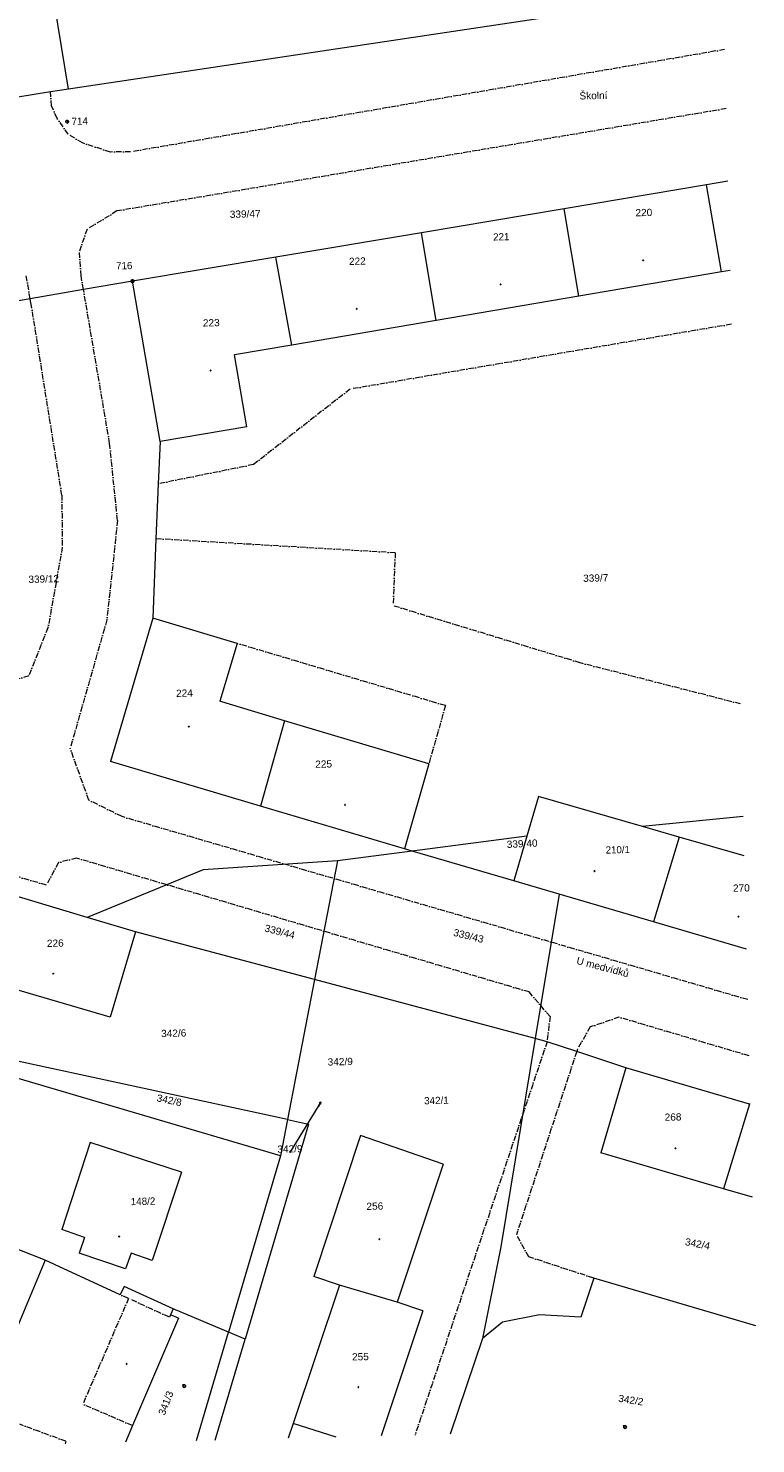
# Model space of a CAD drawing. Header units: millimetres. Extents: x -211955 to 157391, y -241491 to 94551.
# Tile 6 of 18: x 76630 to 157391, y -234612 to -77518. Entities that reach past the tile are written whole.
import ezdxf

# ---------------------------------------------------------------- set-up
doc = ezdxf.new("R2010")
doc.units = ezdxf.units.MM
doc.linetypes.add('Cerchovana_1', pattern=[1000, 600, -200, 0, -200])
doc.layers.add('XR$6$KATASTR_1', color=7, linetype='Continuous', lineweight=25)
doc.styles.add('ARIAL', font='ARIAL.TTF')

# ---------------------------------------------------------------- blocks, each defined once
blk = doc.blocks.new('1$0100')
at = {"layer": 'XR$6$KATASTR_1', "color": 7, "lineweight": 25}
blk.add_line((-50, 0), (50, 0), dxfattribs=at)
blk.add_lwpolyline([(190, 720), (530, 530), (720, 190), (720, -200), (530, -540), (190, -730), (-200, -730), (-540, -540), (-730, -200), (-730, 190), (-540, 530), (-200, 720), (190, 720)], close=True, dxfattribs=at)
blk = doc.blocks.new('3$0400')
at = {"layer": 'XR$6$KATASTR_1', "color": 7, "lineweight": 25}
blk.add_lwpolyline([(0, 0), (-380, 100), (-650, 370), (-750, 740), (-650, 1110), (-380, 1380), (-10, 1480), (360, 1380), (630, 1110), (730, 730), (630, 350), (360, 80), (-20, -20), (980, -20)], dxfattribs=at)
blk = doc.blocks.new('9$5010')
at = {"layer": 'XR$6$KATASTR_1', "color": 7, "lineweight": 25}
blk.add_line((0, 3000), (0, 0), dxfattribs=at)
blk.add_lwpolyline([(-500, 2000), (0, 3000), (500, 2000)], dxfattribs=at)
blk = doc.blocks.new('4$0200')
at = {"layer": 'XR$6$KATASTR_1', "color": 7, "lineweight": 25}
blk.add_lwpolyline([(90, 150), (180, 0), (90, -150), (-90, -150), (-180, 0), (-90, 150), (90, 150)], close=True, dxfattribs=at)
blk = doc.blocks.new('$280')
at = {"layer": 'XR$6$KATASTR_1', "color": 7, "lineweight": 25}
blk.add_lwpolyline([(0, 170), (100, 150), (150, 60), (170, 0), (150, -90), (70, -160), (0, -170), (-90, -140), (-150, -80), (-170, 0), (-150, 90), (-70, 160), (0, 170)], close=True, dxfattribs=at)

msp = doc.modelspace()

# ---------------------------------------------------------------- linework, layer by layer
at = {"layer": 'XR$6$KATASTR_1', "color": 126, "linetype": 'Continuous', "lineweight": 13}
for p, q in [((153786.089, -73367.095), (81089.988, -84278.562)), ((81089.988, -84278.562), (79539.303, -74813.48)), ((79106.9, -84586.889), (73178.12, -85531.378)), ((81089.988, -84278.562), (79106.9, -84586.889)), ((151919.269, -94898.873), (136118.933, -97543.979)), ((151919.269, -94898.873), (136118.933, -97543.979)), ((154300.292, -94500.84), (151919.269, -94898.873)), ((154300.292, -94500.84), (151919.269, -94898.873)), ((153594.539, -104550.98), (151919.269, -94898.873)), ((153594.539, -104550.98), (151919.269, -94898.873)), ((153594.539, -104550.98), (151919.269, -94898.873)), ((136118.933, -97543.979), (120288.849, -100199.811)), ((136118.933, -97543.979), (120288.849, -100199.811)), ((137755.675, -107257.041), (136118.933, -97543.979)), ((137755.675, -107257.041), (136118.933, -97543.979)), ((137755.675, -107257.041), (136118.933, -97543.979)), ((120288.849, -100199.811), (104120.082, -102913.898)), ((120288.849, -100199.811), (104120.082, -102913.898)), ((121916.567, -109953.104), (120288.849, -100199.811)), ((121916.567, -109953.104), (120288.849, -100199.811)), ((121916.567, -109953.104), (120288.849, -100199.811)), ((104120.082, -102913.898), (88190.514, -105592.156)), ((104120.082, -102913.898), (88190.514, -105592.156)), ((105898.242, -112683.537), (104120.082, -102913.898)), ((105898.242, -112683.537), (104120.082, -102913.898)), ((105898.242, -112683.537), (104120.082, -102913.898)), ((153594.539, -104550.98), (137755.675, -107257.041)), ((153594.539, -104550.98), (137755.675, -107257.041)), ((154540.853, -104387.914), (153594.539, -104550.98)), ((154540.853, -104387.914), (153594.539, -104550.98)), ((82761.585, -106524.484), (76844.504, -107538.709)), ((88190.514, -105592.156), (82761.585, -106524.484)), ((91253.914, -123372.904), (88190.514, -105592.156)), ((91253.914, -123372.904), (88190.514, -105592.156)), ((76844.504, -107538.709), (71993.458, -108376.953)), ((137755.675, -107257.041), (121916.567, -109953.104)), ((137755.675, -107257.041), (121916.567, -109953.104)), ((121916.567, -109953.104), (105898.242, -112683.537)), ((121916.567, -109953.104), (105898.242, -112683.537)), ((105898.242, -112683.537), (99522.756, -113768.934)), ((105898.242, -112683.537), (99522.756, -113768.934)), ((100897.24, -121747.862), (99522.756, -113768.934)), ((100897.24, -121747.862), (99522.756, -113768.934)), ((100897.24, -121747.862), (91253.914, -123372.904)), ((100897.24, -121747.862), (91253.914, -123372.904)), ((91253.914, -123372.904), (91058.084, -128069.057)), ((91058.084, -128069.057), (90806.333, -134166.984)), ((90806.333, -134166.984), (90441.04, -142998.482)), ((90441.04, -142998.482), (85765.879, -158876.898)), ((90441.04, -142998.482), (85765.879, -158876.898)), ((99801.506, -145781.625), (90441.04, -142998.482)), ((99801.506, -145781.625), (90441.04, -142998.482)), ((99801.506, -145781.625), (97877.306, -152210.33)), ((99801.506, -145781.625), (97877.306, -152210.33)), ((98129.178, -152284.226), (97877.306, -152210.33)), ((98129.178, -152284.226), (97877.306, -152210.33)), ((105091.862, -154365.483), (98129.178, -152284.226)), ((105091.862, -154365.483), (98129.178, -152284.226)), ((105091.862, -154365.483), (102392.102, -163863.962)), ((105091.862, -154365.483), (102392.102, -163863.962)), ((105091.862, -154365.483), (102392.102, -163863.962)), ((121102.914, -159147.45), (105091.862, -154365.483)), ((121102.914, -159147.45), (105091.862, -154365.483)), ((102392.102, -163863.962), (85765.879, -158876.898)), ((102392.102, -163863.962), (85765.879, -158876.898)), ((121102.914, -159147.45), (118392.184, -168606.184)), ((121102.914, -159147.45), (118392.184, -168606.184)), ((133284.443, -162762.22), (131981.885, -167195.214)), ((133284.443, -162762.22), (131981.885, -167195.214)), ((144829.104, -166102.399), (133284.443, -162762.22)), ((144829.104, -166102.399), (133284.443, -162762.22)), ((118392.184, -168606.184), (102392.102, -163863.962)), ((118392.184, -168606.184), (102392.102, -163863.962)), ((156015.842, -165009.973), (144829.104, -166102.399)), ((148909.04, -167283.509), (144829.104, -166102.399)), ((148909.04, -167283.509), (144829.104, -166102.399)), ((131981.885, -167195.214), (119258.497, -168855.185)), ((131981.885, -167195.214), (130521.781, -172142.193)), ((131981.885, -167195.214), (130521.781, -172142.193)), ((148909.04, -167283.509), (146046.895, -176685.909)), ((148909.04, -167283.509), (146046.895, -176685.909)), ((148909.04, -167283.509), (146046.895, -176685.909)), ((156122.137, -169378.68), (148909.04, -167283.509)), ((156122.137, -169378.68), (148909.04, -167283.509)), ((119258.497, -168855.185), (110972.36, -169937.055)), ((119258.497, -168855.185), (118392.184, -168606.184)), ((130521.781, -172142.193), (119258.497, -168855.185)), ((110972.36, -169937.055), (108401.856, -183103.475)), ((135579.214, -173619.615), (130521.781, -172142.193)), ((135579.214, -173619.615), (130521.781, -172142.193)), ((83166.599, -176205.249), (72989.319, -173151.894)), ((83166.599, -176205.249), (72989.319, -173151.894)), ((135579.214, -173619.615), (132918.323, -189649.08)), ((146046.895, -176685.909), (135579.214, -173619.615)), ((146046.895, -176685.909), (135579.214, -173619.615)), ((88547.343, -177814.845), (83166.599, -176205.249)), ((88547.343, -177814.845), (83166.599, -176205.249)), ((156373.644, -179715.621), (146046.895, -176685.909)), ((156373.644, -179715.621), (146046.895, -176685.909)), ((88547.343, -177814.845), (85716.161, -187256.503)), ((88547.343, -177814.845), (85716.161, -187256.503)), ((108401.856, -183103.475), (88547.343, -177814.845)), ((85716.161, -187256.503), (70141.306, -182724.001)), ((85716.161, -187256.503), (70141.306, -182724.001)), ((108401.856, -183103.475), (105418.894, -198640.628)), ((132918.323, -189649.08), (108401.856, -183103.475)), ((105418.894, -198640.628), (63867.639, -189638.645)), ((132918.323, -189649.08), (129079.07, -212749.299)), ((134227.181, -189997.347), (132918.323, -189649.08)), ((137514.675, -191087.705), (134227.181, -189997.347)), ((104636.936, -202680.844), (63530.61, -190587.124)), ((142960.022, -192885.786), (137514.675, -191087.705)), ((142960.022, -192885.786), (140179.313, -202346.223)), ((142960.022, -192885.786), (140179.313, -202346.223)), ((156712.035, -196912.478), (142960.022, -192885.786)), ((156712.035, -196912.478), (142960.022, -192885.786)), ((105687.623, -202285.17), (108795.292, -197218.081)), ((156712.035, -196912.478), (153830.382, -206335.358)), ((156712.035, -196912.478), (153830.382, -206335.358)), ((156712.035, -196912.478), (153830.382, -206335.358)), ((156792.741, -196940.523), (156712.035, -196912.478)), ((156792.741, -196940.523), (156712.035, -196912.478)), ((105418.894, -198640.628), (104636.936, -202680.844)), ((113513.944, -200394.245), (108313.342, -216055.377)), ((113513.944, -200394.245), (108313.342, -216055.377)), ((122694.682, -203601.885), (113513.944, -200394.245)), ((122694.682, -203601.885), (113513.944, -200394.245)), ((83494.045, -201174.671), (80338.555, -210854.288)), ((83494.045, -201174.671), (80338.555, -210854.288)), ((93647.415, -204478.681), (83494.045, -201174.671)), ((93647.415, -204478.681), (83494.045, -201174.671)), ((153830.382, -206335.358), (140179.313, -202346.223)), ((153830.382, -206335.358), (140179.313, -202346.223)), ((104636.936, -202680.844), (98850.668, -222227.37)), ((122694.682, -203601.885), (117575.54, -218910.931)), ((122694.682, -203601.885), (117575.54, -218910.931)), ((93647.415, -204478.681), (90384.877, -214280.939)), ((93647.415, -204478.681), (90384.877, -214280.939)), ((78490.854, -214260.239), (58069.599, -206234.585)), ((157044.005, -207267.467), (153830.382, -206335.358)), ((157044.005, -207267.467), (153830.382, -206335.358)), ((82880.431, -211722.718), (80338.555, -210854.288)), ((82880.431, -211722.718), (80338.555, -210854.288)), ((82880.431, -211722.718), (82282.7, -213467.773)), ((82880.431, -211722.718), (82282.7, -213467.773)), ((87436.917, -215222.923), (82282.7, -213467.773)), ((87436.917, -215222.923), (82282.7, -213467.773)), ((88034.648, -213477.867), (87436.917, -215222.923)), ((88034.648, -213477.867), (87436.917, -215222.923)), ((90384.877, -214280.939), (88034.648, -213477.867)), ((90384.877, -214280.939), (88034.648, -213477.867)), ((129079.07, -212749.299), (127045.9, -222921.763)), ((78490.854, -214260.239), (73699.644, -225780.187)), ((79532.711, -214735.038), (78490.854, -214260.239)), ((86846.192, -218078.136), (79532.711, -214735.038)), ((111197.549, -217015.506), (108313.342, -216055.377)), ((111197.549, -217015.506), (108313.342, -216055.377)), ((139406.767, -216229.121), (137962.061, -220575.548)), ((157390.618, -221513.251), (139406.767, -216229.121)), ((87264.17, -217167.7), (86846.192, -218078.136)), ((92726.3, -219655.577), (87264.17, -217167.7)), ((111197.549, -217015.506), (106039.879, -232385.507)), ((111197.549, -217015.506), (106039.879, -232385.507)), ((117575.54, -218910.931), (111197.549, -217015.506)), ((117575.54, -218910.931), (111197.549, -217015.506)), ((117575.54, -218910.931), (111197.549, -217015.506)), ((92726.3, -219655.577), (92431.716, -220292.931)), ((98850.668, -222227.37), (92726.3, -219655.577)), ((120449.75, -219871.304), (115806.161, -233758.362)), ((120449.75, -219871.304), (115806.161, -233758.362)), ((120449.75, -219871.304), (117575.54, -218910.931)), ((120449.75, -219871.304), (117575.54, -218910.931)), ((93291.437, -220682.134), (88199.806, -232599.507)), ((93291.437, -220682.134), (92431.716, -220292.931)), ((129292.656, -221116.58), (127045.9, -222921.763)), ((133374.173, -220307.063), (129292.656, -221116.58)), ((137962.061, -220575.548), (133374.173, -220307.063)), ((95302.229, -234257.241), (98850.668, -222227.37)), ((97391.611, -234206.404), (100690.075, -223002.859)), ((100690.075, -223002.859), (98850.668, -222227.37)), ((127045.9, -222921.763), (123453.898, -233572.285)), ((106039.879, -232385.507), (105499.211, -234009.139)), ((106039.879, -232385.507), (105499.211, -234009.139)), ((110797.643, -233880.223), (106039.879, -232385.507)), ((110797.643, -233880.223), (106039.879, -232385.507)), ((110797.643, -233880.223), (106039.879, -232385.507)), ((88199.806, -232599.507), (87404.566, -234449.398))]:
    msp.add_line(p, q, dxfattribs=at)
at = {"layer": 'XR$6$KATASTR_1', "color": 126, "linetype": 'Cerchovana_1', "lineweight": 13}
for p, q in [((153944.193, -79865.172), (87991.181, -91232.756)), ((79194.101, -86115.22), (79106.9, -84586.889)), ((79838.46, -87519.962), (79194.101, -86115.22)), ((81071.647, -89280.488), (79838.46, -87519.962)), ((154103.999, -86433.228), (86460.272, -97791.934)), ((82645.513, -90242.49), (81071.647, -89280.488)), ((85750.871, -91247.253), (82645.513, -90242.49)), ((87991.181, -91232.756), (85750.871, -91247.253)), ((86460.272, -97791.934), (83158.451, -99812.845)), ((83158.451, -99812.845), (82297.586, -102254.507)), ((82493.952, -104980.537), (82297.586, -102254.507)), ((76844.504, -107538.709), (76391.621, -104958.962)), ((82761.585, -106524.484), (82493.952, -104980.537)), ((85657.76, -123599.09), (82761.585, -106524.484)), ((76959.799, -108166.09), (76844.504, -107538.709)), ((80355.582, -129329.754), (76959.799, -108166.09)), ((154686.065, -110356.148), (112348.96, -117568.077)), ((112348.96, -117568.077), (101619.459, -125941.535)), ((86536.259, -132160.255), (85657.76, -123599.09)), ((101619.459, -125941.535), (91058.084, -128069.057)), ((80355.582, -129329.754), (80405.956, -135100.236)), ((86536.259, -132160.255), (85353.762, -143172.275)), ((80405.956, -135100.236), (78813.703, -144071.62)), ((117372.242, -135731.266), (90806.333, -134166.984)), ((117372.242, -135731.266), (117124.895, -141599.018)), ((137915.408, -147945.194), (117124.895, -141599.018)), ((78813.703, -144071.62), (76672.317, -149385.278)), ((85353.762, -143172.275), (81279.25, -157425.6)), ((122946.408, -152690.699), (99801.506, -145781.625)), ((155711.553, -152503.674), (137915.408, -147945.194)), ((76672.317, -149385.278), (75480.455, -149734.372)), ((122946.408, -152690.699), (121102.914, -159147.45)), ((83349.757, -163176.939), (81279.25, -157425.6)), ((87045.622, -165017.586), (83349.757, -163176.939)), ((156510.1, -185323.961), (87045.622, -165017.586)), ((78638.158, -172624.338), (58638.116, -166699.059)), ((81995.875, -169611.774), (79977.665, -170121.015)), ((132222.251, -184474.48), (81995.875, -169611.774)), ((79977.665, -170121.015), (78638.158, -172624.338)), ((134559.443, -187208.44), (132222.251, -184474.48)), ((134559.443, -187208.44), (134227.181, -189997.347)), ((139018.78, -188360.313), (137588.571, -190835.833)), ((142193.266, -187272.776), (139018.78, -188360.313)), ((156661.88, -191562.115), (142193.266, -187272.776)), ((134227.181, -189997.347), (119565.048, -233666.904)), ((137514.675, -191087.705), (130817.412, -211426.625)), ((137588.571, -190835.833), (137514.675, -191087.705)), ((132207.584, -213883.538), (130817.412, -211426.625)), ((139406.767, -216229.121), (132207.584, -213883.538)), ((87756.628, -218496.114), (86846.192, -218078.136)), ((87756.628, -218496.114), (82680.612, -230233.054)), ((92308.322, -220566.013), (87756.628, -218496.114)), ((92431.716, -220292.931), (92308.322, -220566.013)), ((88199.806, -232599.507), (82680.612, -230233.054)), ((80800.195, -234350.011), (75672.564, -232454.173)), ((80800.195, -234350.011), (80706.549, -234612.367))]:
    msp.add_line(p, q, dxfattribs=at)
at = {"layer": 'XR$6$KATASTR_1', "color": 126, "linetype": 'Continuous', "lineweight": 13}
for points in [[(110972.36, -169937.055), (96041.621, -170910.514), (83166.599, -176205.249)], [(105418.894, -198640.628), (107721.595, -199134.764), (100690.075, -223002.859)]]:
    msp.add_lwpolyline(points, dxfattribs=at)

# ---------------------------------------------------------------- block references
at = {"layer": 'XR$6$KATASTR_1', "color": 7, "linetype": 'Continuous', "lineweight": 25, "xscale": 0.2, "yscale": 0.2}
for name, p, rotation in [('1$0100', (80957.618, -87882.848), 181.3937829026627), ('$280', (144900.616, -103262.067), 181.3937829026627), ('1$0100', (88190.514, -105592.156), 181.3937829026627), ('$280', (129071.019, -105937.893), 181.3937829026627), ('$280', (113092.195, -108647.359), 181.3937829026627), ('$280', (96873.929, -115493.873), 181.3937829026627), ('$280', (94464.74, -155024.169), 181.3937829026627), ('$280', (111801.02, -163705.055), 181.3937829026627), ('$280', (139498.2, -171063.534), 181.3937829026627), ('$280', (155475.832, -176116.394), 181.3937829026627), ('$280', (79407.104, -182438.538), 181.3937829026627), ('9$5010', (108795.292, -197218.081), 328.4463759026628), ('$280', (148489.067, -201823.944), 181.3937829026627), ('$280', (86709.055, -211619.561), 181.3937829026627), ('$280', (115604.59, -211906.799), 181.3937829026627), ('4$0200', (87543.09, -225753.456), 181.3937829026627), ('3$0400', (93941.294, -228068.513), 181.3937829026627), ('$280', (113283.574, -228338.117), 181.3937829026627), ('3$0400', (142886.468, -232619.331), 181.3937829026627)]:
    msp.add_blockref(name, p, dxfattribs=dict(at, rotation=rotation))

# ---------------------------------------------------------------- texts
at = {"layer": 'XR$6$KATASTR_1', "color": 126, "linetype": 'Continuous', "lineweight": 35, "char_height": 800, "style": 'ARIAL'}
for s, insert, width, attachment_point, rotation in [('\\W1.00;Školní', (137833.926, -85436.015), 3520.61633, 7, 1.3937829), ('\\W0.97;714', (83242.745, -87804.575), 2268.42975, 6, 1.3937829), ('\\W1.00;339/47', (99012.01, -98574.195), 3841.58767, 7, 1.3937829), ('\\W1.00;220', (144981.792, -98375.981), 2281.19505, 8, 1.3937829), ('\\W0.97;221', (129152.195, -101051.807), 2268.42975, 8, 1.3937829), ('\\W0.97;716', (88184.469, -103849.121), 2268.42975, 6, 1.3937829), ('\\W1.00;222', (113173.372, -103761.272), 2281.19505, 8, 1.3937829), ('\\W1.00;223', (96955.106, -110607.786), 2281.19505, 8, 1.3937829), ('\\W0.99;339/12', (76660.887, -139089.844), 3834.49541, 7, 1.3937829), ('\\W1.00;339/7', (138241.122, -138971.95), 3214.43589, 7, 1.3937829), ('\\W1.00;224', (93973.798, -151702.461), 2281.19505, 8, 1.3937829), ('\\W1.00;225', (109430.197, -159588.838), 2281.19505, 8, 1.3937829), ('\\W1.00;339/40', (129769.436, -168503.446), 3841.58767, 7, 2.6547829), ('\\W0.96;210/1', (140745.417, -169129.959), 3197.56351, 7, 1.3937829), ('\\W1.00;270', (155808.515, -173344.815), 2281.19505, 8, 1.3937829), ('\\W1.00;339/44', (102795.4, -177753.001), 3841.58767, 7, 345.7417829), ('\\W1.00;339/43', (123752.45, -178233.538), 3841.58767, 7, 346.0847829), ('\\W1.00;226', (79634.952, -179469.45), 2281.19505, 8, 1.3937829), ('\\W1.00;U medvídků', (137421.171, -181350.948), 6387.81024, 7, 345.2827829), ('\\W1.00;342/6', (91386.205, -189496.583), 3214.43589, 7, 1.3937829), ('\\W1.00;342/9', (111274.274, -192623.757), 3214.43589, 8, 1.3937829), ('\\W1.00;342/8', (92200.636, -196890.735), 3214.43589, 8, 348.3197829), ('\\W0.98;342/1', (120586.347, -196958.535), 3205.81845, 7, 1.3937829), ('\\W1.00;268', (148224.628, -198766.805), 2281.19505, 8, 1.3937829), ('\\W1.00;342/9', (105688.077, -202303.831), 3214.43589, 8, 1.3937829), ('\\W0.98;148/2', (88009.03, -208154.249), 3205.81845, 7, 1.3937829), ('\\W1.00;256', (115115.352, -208655.071), 2281.19505, 8, 1.3937829), ('\\W1.00;342/4', (149488.683, -212571.798), 3214.43589, 7, 349.1787829), ('\\W1.00;255', (113511.422, -225369.029), 2281.19505, 8, 1.3937829), ('\\W0.98;341/3', (91786.965, -231524.016), 3205.81845, 7, 68.7167829), ('\\W1.00;342/2', (143469.73, -230176.503), 3214.43589, 8, 350.9557829)]:
    msp.add_mtext(s, dxfattribs=dict(at, insert=insert, width=width, attachment_point=attachment_point, rotation=rotation))

doc.saveas('drawing.dxf')
